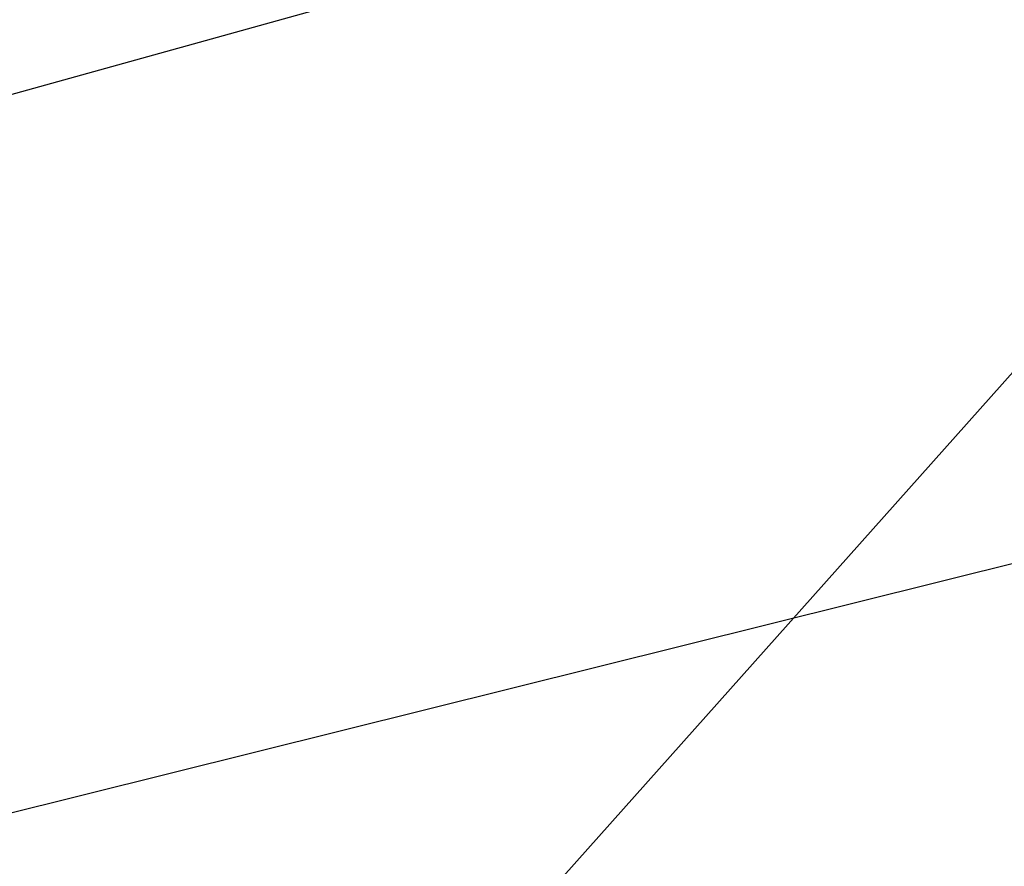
# Model space of a CAD drawing. Extents: x 0 to 901, y 0 to 72.
# Tile 238 of 256: x 449.33864 to 449.3412, y 60.58643 to 60.58864. Entities that reach past the tile are written whole.
import ezdxf

# ---------------------------------------------------------------- set-up
doc = ezdxf.new("R2010")
doc.units = 0
doc.header["$LTSCALE"] = 25.4
doc.layers.get('0').update_dxf_attribs({"color": 13, "linetype": 'CONTINUOUS'})

# ---------------------------------------------------------------- blocks, each defined once
blk = doc.blocks.new('PIN-LED-M-8128_STL')
at = {"color": 0}
for p, q in [((11.718605, 454.0142822, 58.4348679), (11.7746849, 453.7894592, 58.5360909)), ((11.718605, 454.0142822, 58.4348679), (11.7746849, 453.7894592, 58.5360909)), ((11.7137747, 454.0082703, 59.8343697), (11.7746849, 453.7894592, 59.9360924)), ((11.7137747, 454.0082703, 59.8343697), (11.7746849, 453.7894592, 59.9360924)), ((11.8007936, 453.8181763, 59.2383308), (11.6593723, 453.9442139, 59.1289558))]:
    blk.add_line(p, q, dxfattribs=at)
mesh = blk.add_polyface(dxfattribs=at)
corners = [(11.8322287, 453.8543396, 1.8266166), (11.7950621, 454.1170654, 1.9474865), (11.6877537, 453.9768677, 1.9359916)]
mesh.append_faces([[corners[k] for k in face] for face in [(0, 1, 2)]], dxfattribs={"color": 0})
mesh = blk.add_polyface(dxfattribs=at)
corners = [(11.7578526, 453.7715454, 3.9199979), (11.6206026, 453.9021301, 4.0293727), (11.6454535, 453.6625366, 3.9106371)]
mesh.append_faces([[corners[k] for k in face] for face in [(0, 1, 2)]], dxfattribs={"color": 0})
mesh = blk.add_polyface(dxfattribs=at)
corners = [(11.8322287, 453.8543396, 1.8266166), (11.6974392, 453.7107849, 1.8148799), (11.7199516, 453.7327881, 1.7292622)]
mesh.append_faces([[corners[k] for k in face] for face in [(0, 1, 2)]], dxfattribs={"color": 0})

msp = doc.modelspace()

# ---------------------------------------------------------------- block references
at = {"color": 250, "rotation": 270}
msp.add_blockref('PIN-LED-M-8128_STL', (-4.5156512, 72.3450928, -0.2648032), dxfattribs=at)

doc.saveas('drawing.dxf')
